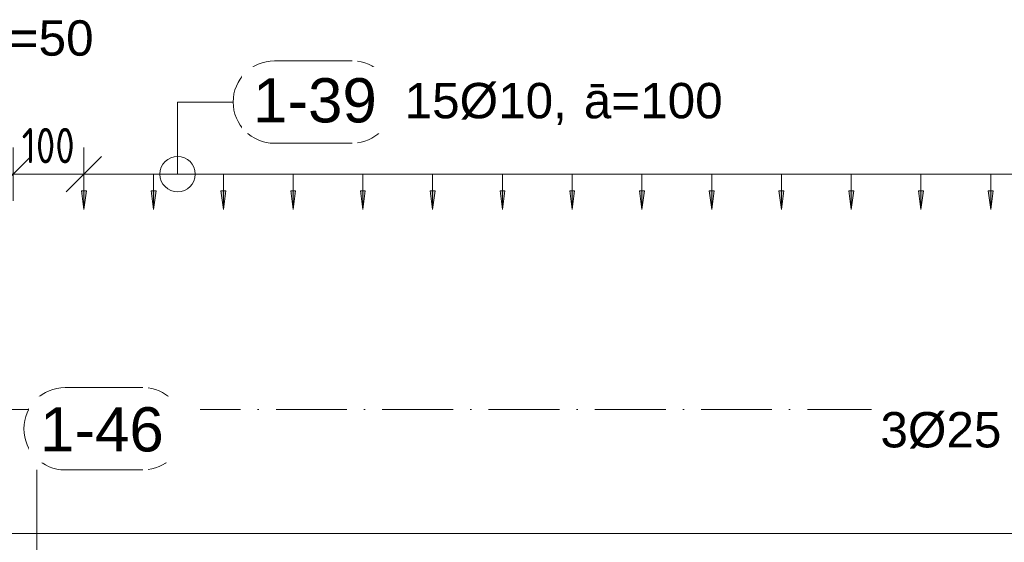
# Model space of a CAD drawing. Header units: millimetres. Extents: x 4307 to 42792, y 1610 to 10025.
# Tile 247 of 256: x 35290 to 36680, y 8908 to 9646. Entities that reach past the tile are written whole.
import ezdxf

# ---------------------------------------------------------------- set-up
doc = ezdxf.new("R2010")
doc.units = ezdxf.units.MM
doc.linetypes.add('Čerchovaná', pattern=[150, 100, -25, 0, -25])
for name, color, linetype, lineweight in [('A-ANNO-DIMS', 211, 'Continuous', 5), ('A-ANNO-DIMS-25', 211, 'Continuous', 5), ('A-FLOR-LEVL', 51, 'Continuous', 5), ('S-BEAM', 12, 'Continuous', 9), ('S-RBAR-IDEN', 171, 'Continuous', 5)]:
    doc.layers.add(name, color=color, linetype=linetype, lineweight=lineweight)
doc.styles.add('Arial', font='arial.ttf', dxfattribs={"height": 50})
doc.styles.add('Arial_1', font='arial.ttf', dxfattribs={"height": 62.5})
doc.styles.add('ISOCPEUR_2', font='isocpeur.ttf', dxfattribs={"width": 0.8, "height": 50})
doc.dimstyles.new('Vnitřní', dxfattribs={"dimscale": 304.8, "dimtxt": 49.799059, "dimasz": 0.164042, "dimexe": 0.123031, "dimexo": 0.0625, "dimgap": 0, "dimtad": 1, "dimdec": 0, "dimzin": 0, "dimdsep": 46, "dimtxsty": 'ISOCPEUR_2', "dimblk1": 'OBLIQUE', "dimblk2": 'OBLIQUE', "dimsah": 1, "dimcen": 0.09, "dimdle": 0.123031, "dimazin": 0, "dimtfac": 1, "dimtdec": 4, "dimtix": 1, "dimtmove": 0, "dimatfit": 3, "dimfxl": 0.123031, "dimfxlon": 1, "dimtvp": 1, "dimtolj": 1, "dimtzin": 0, "dimarcsym": 2})
doc.dimstyles.new('Výztuž_kusy__řezy__3', dxfattribs={"dimscale": 304.8, "dimtxt": 0.18, "dimasz": 0, "dimexe": 0, "dimexo": 0.0625, "dimgap": 0.082021, "dimtad": 1, "dimdec": 0, "dimzin": 0, "dimdsep": 46, "dimtxsty": 'Arial_1', "dimblk1": 'NONE', "dimblk2": 'NONE', "dimsah": 1, "dimcen": 0.09, "dimazin": 0, "dimtfac": 1, "dimtdec": 4, "dimtix": 1, "dimtmove": 0, "dimatfit": 3, "dimfxl": 0.164042, "dimfxlon": 1, "dimtvp": 1, "dimtfill": 1, "dimtolj": 1, "dimtzin": 0, "dimarcsym": 2})

# ---------------------------------------------------------------- blocks, each defined once
blk = doc.blocks.new('DIMBLOCK795-V3')
at = {"layer": 'A-ANNO-DIMS-25'}
for p, q in [((35280.5, 9427.8), (35280.5, 9465.3)), ((35380.5, 9427.8), (35380.5, 9465.3)), ((35280.5, 9427.8), (35305.5, 9452.8)), ((35380.5, 9427.8), (35405.5, 9452.8)), ((35243, 9427.8), (35418, 9427.8)), ((35280.5, 9427.8), (35255.5, 9402.8)), ((35280.5, 9427.8), (35280.5, 9390.3)), ((35380.5, 9427.8), (35355.5, 9402.8)), ((35380.5, 9427.8), (35380.5, 9390.3))]:
    blk.add_line(p, q, dxfattribs=at)
at = {"layer": 'A-ANNO-DIMS-25', "color": 0, "insert": (35292.7, 9493.1), "char_height": 50, "width": 90.788, "attachment_point": 1, "line_spacing_factor": 1.149209, "style": 'ISOCPEUR_2'}
blk.add_mtext('100', dxfattribs=at)
blk = doc.blocks.new('_Oblique')
at = {"color": 0, "linetype": 'ByBlock', "lineweight": -2}
blk.add_line((-0.5, -0.5), (0.5, 0.5), dxfattribs=at)
blk = doc.blocks.new('DIMBLOCK842-V3')
at = {"layer": 'A-ANNO-DIMS-25'}
for points in [[(35380.5, 9377.8), (35384, 9404.1), (35377.1, 9404.1)], [(35479, 9377.8), (35482.5, 9404.1), (35475.6, 9404.1)]]:
    blk.add_hatch(color=256, dxfattribs=at).paths.add_polyline_path(points)
for p, q in [((35380.5, 9427.8), (35479, 9427.8)), ((35380.5, 9427.8), (35380.5, 9427.8)), ((35380.5, 9427.8), (35380.5, 9377.8)), ((35479, 9427.8), (35479, 9427.8)), ((35479, 9427.8), (35479, 9377.8)), ((35384, 9404.1), (35377.1, 9404.1)), ((35377.1, 9404.1), (35380.5, 9377.8)), ((35380.5, 9377.8), (35384, 9404.1)), ((35482.5, 9404.1), (35475.6, 9404.1)), ((35475.6, 9404.1), (35479, 9377.8)), ((35479, 9377.8), (35482.5, 9404.1))]:
    blk.add_line(p, q, dxfattribs=at)
blk = doc.blocks.new('_None')
blk = doc.blocks.new('DIMBLOCK843-V3')
at = {"layer": 'A-ANNO-DIMS-25'}
for points in [[(35479, 9377.8), (35482.5, 9404.1), (35475.6, 9404.1)], [(35577.6, 9377.8), (35581, 9404.1), (35574.1, 9404.1)]]:
    blk.add_hatch(color=256, dxfattribs=at).paths.add_polyline_path(points)
for p, q in [((35479, 9427.8), (35577.6, 9427.8)), ((35479, 9427.8), (35479, 9427.8)), ((35479, 9427.8), (35479, 9377.8)), ((35577.6, 9427.8), (35577.6, 9427.8)), ((35577.6, 9427.8), (35577.6, 9377.8)), ((35482.5, 9404.1), (35475.6, 9404.1)), ((35475.6, 9404.1), (35479, 9377.8)), ((35479, 9377.8), (35482.5, 9404.1)), ((35581, 9404.1), (35574.1, 9404.1)), ((35574.1, 9404.1), (35577.6, 9377.8)), ((35577.6, 9377.8), (35581, 9404.1))]:
    blk.add_line(p, q, dxfattribs=at)
blk = doc.blocks.new('DIMBLOCK844-V3')
at = {"layer": 'A-ANNO-DIMS-25'}
for points in [[(35577.6, 9377.8), (35581, 9404.1), (35574.1, 9404.1)], [(35676.1, 9377.8), (35679.5, 9404.1), (35672.6, 9404.1)]]:
    blk.add_hatch(color=256, dxfattribs=at).paths.add_polyline_path(points)
for p, q in [((35577.6, 9427.8), (35676.1, 9427.8)), ((35577.6, 9427.8), (35577.6, 9427.8)), ((35577.6, 9427.8), (35577.6, 9377.8)), ((35676.1, 9427.8), (35676.1, 9427.8)), ((35676.1, 9427.8), (35676.1, 9377.8)), ((35581, 9404.1), (35574.1, 9404.1)), ((35574.1, 9404.1), (35577.6, 9377.8)), ((35577.6, 9377.8), (35581, 9404.1)), ((35679.5, 9404.1), (35672.6, 9404.1)), ((35672.6, 9404.1), (35676.1, 9377.8)), ((35676.1, 9377.8), (35679.5, 9404.1))]:
    blk.add_line(p, q, dxfattribs=at)
blk = doc.blocks.new('DIMBLOCK845-V3')
at = {"layer": 'A-ANNO-DIMS-25'}
for points in [[(35676.1, 9377.8), (35679.5, 9404.1), (35672.6, 9404.1)], [(35774.6, 9377.8), (35778, 9404.1), (35771.1, 9404.1)]]:
    blk.add_hatch(color=256, dxfattribs=at).paths.add_polyline_path(points)
for p, q in [((35676.1, 9427.8), (35774.6, 9427.8)), ((35676.1, 9427.8), (35676.1, 9427.8)), ((35676.1, 9427.8), (35676.1, 9377.8)), ((35774.6, 9427.8), (35774.6, 9427.8)), ((35774.6, 9427.8), (35774.6, 9377.8)), ((35679.5, 9404.1), (35672.6, 9404.1)), ((35672.6, 9404.1), (35676.1, 9377.8)), ((35676.1, 9377.8), (35679.5, 9404.1)), ((35778, 9404.1), (35771.1, 9404.1)), ((35771.1, 9404.1), (35774.6, 9377.8)), ((35774.6, 9377.8), (35778, 9404.1))]:
    blk.add_line(p, q, dxfattribs=at)
blk = doc.blocks.new('DIMBLOCK846-V3')
at = {"layer": 'A-ANNO-DIMS-25'}
for points in [[(35774.6, 9377.8), (35778, 9404.1), (35771.1, 9404.1)], [(35873.1, 9377.8), (35876.6, 9404.1), (35869.6, 9404.1)]]:
    blk.add_hatch(color=256, dxfattribs=at).paths.add_polyline_path(points)
for p, q in [((35774.6, 9427.8), (35873.1, 9427.8)), ((35774.6, 9427.8), (35774.6, 9427.8)), ((35774.6, 9427.8), (35774.6, 9377.8)), ((35873.1, 9427.8), (35873.1, 9427.8)), ((35873.1, 9427.8), (35873.1, 9377.8)), ((35778, 9404.1), (35771.1, 9404.1)), ((35771.1, 9404.1), (35774.6, 9377.8)), ((35774.6, 9377.8), (35778, 9404.1)), ((35876.6, 9404.1), (35869.6, 9404.1)), ((35869.6, 9404.1), (35873.1, 9377.8)), ((35873.1, 9377.8), (35876.6, 9404.1))]:
    blk.add_line(p, q, dxfattribs=at)
blk = doc.blocks.new('DIMBLOCK847-V3')
at = {"layer": 'A-ANNO-DIMS-25'}
for points in [[(35873.1, 9377.8), (35876.6, 9404.1), (35869.6, 9404.1)], [(35971.6, 9377.8), (35975.1, 9404.1), (35968.2, 9404.1)]]:
    blk.add_hatch(color=256, dxfattribs=at).paths.add_polyline_path(points)
for p, q in [((35873.1, 9427.8), (35971.6, 9427.8)), ((35873.1, 9427.8), (35873.1, 9427.8)), ((35873.1, 9427.8), (35873.1, 9377.8)), ((35971.6, 9427.8), (35971.6, 9427.8)), ((35971.6, 9427.8), (35971.6, 9377.8)), ((35876.6, 9404.1), (35869.6, 9404.1)), ((35869.6, 9404.1), (35873.1, 9377.8)), ((35873.1, 9377.8), (35876.6, 9404.1)), ((35975.1, 9404.1), (35968.2, 9404.1)), ((35968.2, 9404.1), (35971.6, 9377.8)), ((35971.6, 9377.8), (35975.1, 9404.1))]:
    blk.add_line(p, q, dxfattribs=at)
blk = doc.blocks.new('DIMBLOCK848-V3')
at = {"layer": 'A-ANNO-DIMS-25'}
for points in [[(35971.6, 9377.8), (35975.1, 9404.1), (35968.2, 9404.1)], [(36070.1, 9377.8), (36073.6, 9404.1), (36066.7, 9404.1)]]:
    blk.add_hatch(color=256, dxfattribs=at).paths.add_polyline_path(points)
for p, q in [((35971.6, 9427.8), (36070.1, 9427.8)), ((35971.6, 9427.8), (35971.6, 9427.8)), ((35971.6, 9427.8), (35971.6, 9377.8)), ((36070.1, 9427.8), (36070.1, 9427.8)), ((36070.1, 9427.8), (36070.1, 9377.8)), ((35975.1, 9404.1), (35968.2, 9404.1)), ((35968.2, 9404.1), (35971.6, 9377.8)), ((35971.6, 9377.8), (35975.1, 9404.1)), ((36073.6, 9404.1), (36066.7, 9404.1)), ((36066.7, 9404.1), (36070.1, 9377.8)), ((36070.1, 9377.8), (36073.6, 9404.1))]:
    blk.add_line(p, q, dxfattribs=at)
blk = doc.blocks.new('DIMBLOCK849-V3')
at = {"layer": 'A-ANNO-DIMS-25'}
for points in [[(36070.1, 9377.8), (36073.6, 9404.1), (36066.7, 9404.1)], [(36168.7, 9377.8), (36172.1, 9404.1), (36165.2, 9404.1)]]:
    blk.add_hatch(color=256, dxfattribs=at).paths.add_polyline_path(points)
for p, q in [((36070.1, 9427.8), (36168.7, 9427.8)), ((36070.1, 9427.8), (36070.1, 9427.8)), ((36070.1, 9427.8), (36070.1, 9377.8)), ((36168.7, 9427.8), (36168.7, 9427.8)), ((36168.7, 9427.8), (36168.7, 9377.8)), ((36073.6, 9404.1), (36066.7, 9404.1)), ((36066.7, 9404.1), (36070.1, 9377.8)), ((36070.1, 9377.8), (36073.6, 9404.1)), ((36172.1, 9404.1), (36165.2, 9404.1)), ((36165.2, 9404.1), (36168.7, 9377.8)), ((36168.7, 9377.8), (36172.1, 9404.1))]:
    blk.add_line(p, q, dxfattribs=at)
blk = doc.blocks.new('DIMBLOCK850-V3')
at = {"layer": 'A-ANNO-DIMS-25'}
for points in [[(36168.7, 9377.8), (36172.1, 9404.1), (36165.2, 9404.1)], [(36267.2, 9377.8), (36270.6, 9404.1), (36263.7, 9404.1)]]:
    blk.add_hatch(color=256, dxfattribs=at).paths.add_polyline_path(points)
for p, q in [((36168.7, 9427.8), (36267.2, 9427.8)), ((36168.7, 9427.8), (36168.7, 9427.8)), ((36168.7, 9427.8), (36168.7, 9377.8)), ((36267.2, 9427.8), (36267.2, 9427.8)), ((36267.2, 9427.8), (36267.2, 9377.8)), ((36172.1, 9404.1), (36165.2, 9404.1)), ((36165.2, 9404.1), (36168.7, 9377.8)), ((36168.7, 9377.8), (36172.1, 9404.1)), ((36270.6, 9404.1), (36263.7, 9404.1)), ((36263.7, 9404.1), (36267.2, 9377.8)), ((36267.2, 9377.8), (36270.6, 9404.1))]:
    blk.add_line(p, q, dxfattribs=at)
blk = doc.blocks.new('DIMBLOCK851-V3')
at = {"layer": 'A-ANNO-DIMS-25'}
for points in [[(36267.2, 9377.8), (36270.6, 9404.1), (36263.7, 9404.1)], [(36365.7, 9377.8), (36369.2, 9404.1), (36362.2, 9404.1)]]:
    blk.add_hatch(color=256, dxfattribs=at).paths.add_polyline_path(points)
for p, q in [((36267.2, 9427.8), (36365.7, 9427.8)), ((36267.2, 9427.8), (36267.2, 9427.8)), ((36267.2, 9427.8), (36267.2, 9377.8)), ((36365.7, 9427.8), (36365.7, 9427.8)), ((36365.7, 9427.8), (36365.7, 9377.8)), ((36270.6, 9404.1), (36263.7, 9404.1)), ((36263.7, 9404.1), (36267.2, 9377.8)), ((36267.2, 9377.8), (36270.6, 9404.1)), ((36369.2, 9404.1), (36362.2, 9404.1)), ((36362.2, 9404.1), (36365.7, 9377.8)), ((36365.7, 9377.8), (36369.2, 9404.1))]:
    blk.add_line(p, q, dxfattribs=at)
blk = doc.blocks.new('DIMBLOCK852-V3')
at = {"layer": 'A-ANNO-DIMS-25'}
for points in [[(36365.7, 9377.8), (36369.2, 9404.1), (36362.2, 9404.1)], [(36464.2, 9377.8), (36467.7, 9404.1), (36460.8, 9404.1)]]:
    blk.add_hatch(color=256, dxfattribs=at).paths.add_polyline_path(points)
for p, q in [((36365.7, 9427.8), (36464.2, 9427.8)), ((36365.7, 9427.8), (36365.7, 9427.8)), ((36365.7, 9427.8), (36365.7, 9377.8)), ((36464.2, 9427.8), (36464.2, 9427.8)), ((36464.2, 9427.8), (36464.2, 9377.8)), ((36369.2, 9404.1), (36362.2, 9404.1)), ((36362.2, 9404.1), (36365.7, 9377.8)), ((36365.7, 9377.8), (36369.2, 9404.1)), ((36467.7, 9404.1), (36460.8, 9404.1)), ((36460.8, 9404.1), (36464.2, 9377.8)), ((36464.2, 9377.8), (36467.7, 9404.1))]:
    blk.add_line(p, q, dxfattribs=at)
blk = doc.blocks.new('DIMBLOCK853-V3')
at = {"layer": 'A-ANNO-DIMS-25'}
for points in [[(36464.2, 9377.8), (36467.7, 9404.1), (36460.8, 9404.1)], [(36562.7, 9377.8), (36566.2, 9404.1), (36559.3, 9404.1)]]:
    blk.add_hatch(color=256, dxfattribs=at).paths.add_polyline_path(points)
for p, q in [((36464.2, 9427.8), (36562.7, 9427.8)), ((36464.2, 9427.8), (36464.2, 9427.8)), ((36464.2, 9427.8), (36464.2, 9377.8)), ((36562.7, 9427.8), (36562.7, 9427.8)), ((36562.7, 9427.8), (36562.7, 9377.8)), ((36467.7, 9404.1), (36460.8, 9404.1)), ((36460.8, 9404.1), (36464.2, 9377.8)), ((36464.2, 9377.8), (36467.7, 9404.1)), ((36566.2, 9404.1), (36559.3, 9404.1)), ((36559.3, 9404.1), (36562.7, 9377.8)), ((36562.7, 9377.8), (36566.2, 9404.1))]:
    blk.add_line(p, q, dxfattribs=at)
blk = doc.blocks.new('DIMBLOCK854-V3')
at = {"layer": 'A-ANNO-DIMS-25'}
for points in [[(36562.7, 9377.8), (36566.2, 9404.1), (36559.3, 9404.1)], [(36661.3, 9377.8), (36664.7, 9404.1), (36657.8, 9404.1)]]:
    blk.add_hatch(color=256, dxfattribs=at).paths.add_polyline_path(points)
for p, q in [((36562.7, 9427.8), (36661.3, 9427.8)), ((36562.7, 9427.8), (36562.7, 9427.8)), ((36562.7, 9427.8), (36562.7, 9377.8)), ((36661.3, 9427.8), (36661.3, 9427.8)), ((36661.3, 9427.8), (36661.3, 9377.8)), ((36566.2, 9404.1), (36559.3, 9404.1)), ((36559.3, 9404.1), (36562.7, 9377.8)), ((36562.7, 9377.8), (36566.2, 9404.1)), ((36664.7, 9404.1), (36657.8, 9404.1)), ((36657.8, 9404.1), (36661.3, 9377.8)), ((36661.3, 9377.8), (36664.7, 9404.1))]:
    blk.add_line(p, q, dxfattribs=at)
blk = doc.blocks.new('DIMBLOCK855-V3')
at = {"layer": 'A-ANNO-DIMS-25'}
for points in [[(36661.3, 9377.8), (36664.7, 9404.1), (36657.8, 9404.1)], [(36759.8, 9377.8), (36763.2, 9404.1), (36756.3, 9404.1)]]:
    blk.add_hatch(color=256, dxfattribs=at).paths.add_polyline_path(points)
for p, q in [((36661.3, 9427.8), (36759.8, 9427.8)), ((36661.3, 9427.8), (36661.3, 9427.8)), ((36661.3, 9427.8), (36661.3, 9377.8)), ((36759.8, 9427.8), (36759.8, 9427.8)), ((36759.8, 9427.8), (36759.8, 9377.8)), ((36664.7, 9404.1), (36657.8, 9404.1)), ((36657.8, 9404.1), (36661.3, 9377.8)), ((36661.3, 9377.8), (36664.7, 9404.1)), ((36763.2, 9404.1), (36756.3, 9404.1)), ((36756.3, 9404.1), (36759.8, 9377.8)), ((36759.8, 9377.8), (36763.2, 9404.1))]:
    blk.add_line(p, q, dxfattribs=at)
blk = doc.blocks.new('DIMBLOCK856-V3')
at = {"layer": 'A-ANNO-DIMS-25'}
for points in [[(35380.5, 9377.8), (35384, 9404.1), (35377.1, 9404.1)], [(35479, 9377.8), (35482.5, 9404.1), (35475.6, 9404.1)], [(35577.6, 9377.8), (35581, 9404.1), (35574.1, 9404.1)], [(35676.1, 9377.8), (35679.5, 9404.1), (35672.6, 9404.1)], [(35774.6, 9377.8), (35778, 9404.1), (35771.1, 9404.1)], [(35873.1, 9377.8), (35876.6, 9404.1), (35869.6, 9404.1)], [(35971.6, 9377.8), (35975.1, 9404.1), (35968.2, 9404.1)], [(36070.1, 9377.8), (36073.6, 9404.1), (36066.7, 9404.1)], [(36168.7, 9377.8), (36172.1, 9404.1), (36165.2, 9404.1)], [(36267.2, 9377.8), (36270.6, 9404.1), (36263.7, 9404.1)], [(36365.7, 9377.8), (36369.2, 9404.1), (36362.2, 9404.1)], [(36464.2, 9377.8), (36467.7, 9404.1), (36460.8, 9404.1)], [(36562.7, 9377.8), (36566.2, 9404.1), (36559.3, 9404.1)], [(36661.3, 9377.8), (36664.7, 9404.1), (36657.8, 9404.1)], [(36759.8, 9377.8), (36763.2, 9404.1), (36756.3, 9404.1)]]:
    blk.add_hatch(color=256, dxfattribs=at).paths.add_polyline_path(points)
for p, q in [((35380.5, 9427.8), (36759.8, 9427.8)), ((35380.5, 9427.8), (35479, 9427.8)), ((35380.5, 9427.8), (35380.5, 9427.8)), ((35380.5, 9427.8), (35380.5, 9377.8)), ((35479, 9427.8), (35577.6, 9427.8)), ((35479, 9427.8), (35479, 9427.8)), ((35479, 9427.8), (35479, 9377.8)), ((35577.6, 9427.8), (35676.1, 9427.8)), ((35577.6, 9427.8), (35577.6, 9427.8)), ((35577.6, 9427.8), (35577.6, 9377.8)), ((35676.1, 9427.8), (35774.6, 9427.8)), ((35676.1, 9427.8), (35676.1, 9427.8)), ((35676.1, 9427.8), (35676.1, 9377.8)), ((35774.6, 9427.8), (35873.1, 9427.8)), ((35774.6, 9427.8), (35774.6, 9427.8)), ((35774.6, 9427.8), (35774.6, 9377.8)), ((35873.1, 9427.8), (35971.6, 9427.8)), ((35873.1, 9427.8), (35873.1, 9427.8)), ((35873.1, 9427.8), (35873.1, 9377.8)), ((35971.6, 9427.8), (36070.1, 9427.8)), ((35971.6, 9427.8), (35971.6, 9427.8)), ((35971.6, 9427.8), (35971.6, 9377.8)), ((36070.1, 9427.8), (36168.7, 9427.8)), ((36070.1, 9427.8), (36070.1, 9427.8)), ((36070.1, 9427.8), (36070.1, 9377.8)), ((36168.7, 9427.8), (36267.2, 9427.8)), ((36168.7, 9427.8), (36168.7, 9427.8)), ((36168.7, 9427.8), (36168.7, 9377.8)), ((36267.2, 9427.8), (36365.7, 9427.8)), ((36267.2, 9427.8), (36267.2, 9427.8)), ((36267.2, 9427.8), (36267.2, 9377.8)), ((36365.7, 9427.8), (36464.2, 9427.8)), ((36365.7, 9427.8), (36365.7, 9427.8)), ((36365.7, 9427.8), (36365.7, 9377.8)), ((36464.2, 9427.8), (36562.7, 9427.8)), ((36464.2, 9427.8), (36464.2, 9427.8)), ((36464.2, 9427.8), (36464.2, 9377.8)), ((36562.7, 9427.8), (36661.3, 9427.8)), ((36562.7, 9427.8), (36562.7, 9427.8)), ((36562.7, 9427.8), (36562.7, 9377.8)), ((36661.3, 9427.8), (36759.8, 9427.8)), ((36661.3, 9427.8), (36661.3, 9427.8)), ((36661.3, 9427.8), (36661.3, 9377.8)), ((36759.8, 9427.8), (36759.8, 9427.8)), ((36759.8, 9427.8), (36759.8, 9377.8)), ((35384, 9404.1), (35377.1, 9404.1)), ((35377.1, 9404.1), (35380.5, 9377.8)), ((35380.5, 9377.8), (35384, 9404.1)), ((35482.5, 9404.1), (35475.6, 9404.1)), ((35475.6, 9404.1), (35479, 9377.8)), ((35479, 9377.8), (35482.5, 9404.1)), ((35581, 9404.1), (35574.1, 9404.1)), ((35574.1, 9404.1), (35577.6, 9377.8)), ((35577.6, 9377.8), (35581, 9404.1)), ((35679.5, 9404.1), (35672.6, 9404.1)), ((35672.6, 9404.1), (35676.1, 9377.8)), ((35676.1, 9377.8), (35679.5, 9404.1)), ((35778, 9404.1), (35771.1, 9404.1)), ((35771.1, 9404.1), (35774.6, 9377.8)), ((35774.6, 9377.8), (35778, 9404.1)), ((35876.6, 9404.1), (35869.6, 9404.1)), ((35869.6, 9404.1), (35873.1, 9377.8)), ((35873.1, 9377.8), (35876.6, 9404.1)), ((35975.1, 9404.1), (35968.2, 9404.1)), ((35968.2, 9404.1), (35971.6, 9377.8)), ((35971.6, 9377.8), (35975.1, 9404.1)), ((36073.6, 9404.1), (36066.7, 9404.1)), ((36066.7, 9404.1), (36070.1, 9377.8)), ((36070.1, 9377.8), (36073.6, 9404.1)), ((36172.1, 9404.1), (36165.2, 9404.1)), ((36165.2, 9404.1), (36168.7, 9377.8)), ((36168.7, 9377.8), (36172.1, 9404.1)), ((36270.6, 9404.1), (36263.7, 9404.1)), ((36263.7, 9404.1), (36267.2, 9377.8)), ((36267.2, 9377.8), (36270.6, 9404.1)), ((36369.2, 9404.1), (36362.2, 9404.1)), ((36362.2, 9404.1), (36365.7, 9377.8)), ((36365.7, 9377.8), (36369.2, 9404.1)), ((36467.7, 9404.1), (36460.8, 9404.1)), ((36460.8, 9404.1), (36464.2, 9377.8)), ((36464.2, 9377.8), (36467.7, 9404.1)), ((36566.2, 9404.1), (36559.3, 9404.1)), ((36559.3, 9404.1), (36562.7, 9377.8)), ((36562.7, 9377.8), (36566.2, 9404.1)), ((36664.7, 9404.1), (36657.8, 9404.1)), ((36657.8, 9404.1), (36661.3, 9377.8)), ((36661.3, 9377.8), (36664.7, 9404.1)), ((36763.2, 9404.1), (36756.3, 9404.1)), ((36756.3, 9404.1), (36759.8, 9377.8)), ((36759.8, 9377.8), (36763.2, 9404.1))]:
    blk.add_line(p, q, dxfattribs=at)
blk = doc.blocks.new('Popisek výztuže__BEZ NATOČENÍ_ - _Typ_ množství_PRAVÝ _řezy_-573725-V3')
at = {"layer": 'S-RBAR-IDEN'}
for p, q in [((6547.6, 9782.6), (6437.9, 9782.6)), ((6437.9, 9666.2), (6547.6, 9666.2))]:
    blk.add_line(p, q, dxfattribs=at)
for centre, start, end in [((6437.9, 9724.4), 90, 270), ((6547.6, 9724.4), 277.6434, 82.3566)]:
    blk.add_arc(centre, 58.2, start, end, dxfattribs=at)
blk = doc.blocks.new('Popisek výztuže - _Typ_ množství_LEVÝ-573731-V3')
at = {"layer": 'S-RBAR-IDEN'}
for p, q in [((5555.8, 9108.9), (5446.1, 9108.9)), ((5446.1, 8992.5), (5555.8, 8992.5))]:
    blk.add_line(p, q, dxfattribs=at)
for centre, start, end in [((5446.1, 9050.7), 90, 270), ((5555.8, 9050.7), 277.6434, 82.3566)]:
    blk.add_arc(centre, 58.2, start, end, dxfattribs=at)

msp = doc.modelspace()

# ---------------------------------------------------------------- linework, layer by layer
at = {"layer": 'A-FLOR-LEVL', "linetype": 'Čerchovaná'}
msp.add_line((29948.1, 9095), (42662.7, 9095), dxfattribs=at)
at = {"layer": 'S-BEAM'}
msp.add_line((35087.4, 8920), (40977.4, 8920), dxfattribs=at)
msp.add_line((35087.4, 8920), (40977.4, 8920), dxfattribs=at)
at = {"layer": 'S-RBAR-IDEN'}
for p, q in [((35512.9, 9529.7), (35591.3, 9529.7)), ((35512.9, 9427.8), (35512.9, 9529.7)), ((35314, 8872.8), (35314, 9009.8))]:
    msp.add_line(p, q, dxfattribs=at)
msp.add_circle((35512.9, 9427.8), 25, dxfattribs=at)

# ---------------------------------------------------------------- block references
for name, p in [('Popisek výztuže__BEZ NATOČENÍ_ - _Typ_ množství_PRAVÝ _řezy_-573725-V3', (29211.6, -194.7)), ('Popisek výztuže - _Typ_ množství_LEVÝ-573731-V3', (29907.8, 17.3))]:
    msp.add_blockref(name, p, dxfattribs=at)

# ---------------------------------------------------------------- texts
at = {"layer": 'S-RBAR-IDEN', "char_height": 50, "attachment_point": 1, "style": 'Arial', "bg_fill": 3, "box_fill_scale": 1.25, "bg_fill_color": 256, "bg_fill_true_color": 13158600, "bg_fill_transparency": 0}
for s, insert, width in [('ā=50', (35236.9, 9645.2), 194.409), ('15Ø10, ', (35833.5, 9556.7), 306.645), ('ā=100', (36086.5, 9556.7), 242.51)]:
    msp.add_mtext(s, dxfattribs=dict(at, insert=insert, width=width))

# ---------------------------------------------------------------- dimensions: what is measured, and where the dimension line sits
at = {"layer": 'A-ANNO-DIMS'}
dim = msp.add_linear_dim(base=(35380.5, 9427.8), p1=(35280.5, 9390.3), p2=(35380.5, 9390.3), dimstyle='Vnitřní', override={"dimpost": '<>', "dimfxl": 100}, dxfattribs=at)
dim.commit()
dim.dimension.update_dxf_attribs({"geometry": 'DIMBLOCK795-V3', "text_midpoint": (35330.5, 9452.8)})
for base, p1, p2, text, override, picture, middle in [((36759.8, 9427.8), (35380.5, 9377.8), (36759.8, 9377.8), '99 1379', {"dimpost": '<>', "dimblk1": 'None', "dimblk2": 'None', "dimsah": 1, "dimfxl": 1379.25339}, 'DIMBLOCK856-V3', (36070.1, 9484.7)), ((35479, 9427.8), (35380.5, 9377.8), (35479, 9377.8), ' ', {"dimpost": '<>', "dimfxl": 98.518099}, 'DIMBLOCK842-V3', (35429.8, 9427.8)), ((35577.6, 9427.8), (35479, 9377.8), (35577.6, 9377.8), ' ', {"dimpost": '<>', "dimfxl": 98.518099}, 'DIMBLOCK843-V3', (35528.3, 9427.8)), ((35676.1, 9427.8), (35577.6, 9377.8), (35676.1, 9377.8), ' ', {"dimpost": '<>', "dimfxl": 98.518099}, 'DIMBLOCK844-V3', (35626.8, 9427.8)), ((35774.6, 9427.8), (35676.1, 9377.8), (35774.6, 9377.8), ' ', {"dimpost": '<>', "dimfxl": 98.518099}, 'DIMBLOCK845-V3', (35725.3, 9427.8)), ((35873.1, 9427.8), (35774.6, 9377.8), (35873.1, 9377.8), ' ', {"dimpost": '<>', "dimfxl": 98.518099}, 'DIMBLOCK846-V3', (35823.8, 9427.8)), ((35971.6, 9427.8), (35873.1, 9377.8), (35971.6, 9377.8), ' ', {"dimpost": '<>', "dimfxl": 98.518099}, 'DIMBLOCK847-V3', (35922.4, 9427.8)), ((36070.1, 9427.8), (35971.6, 9377.8), (36070.1, 9377.8), ' ', {"dimpost": '<>', "dimfxl": 98.518099}, 'DIMBLOCK848-V3', (36020.9, 9427.8)), ((36168.7, 9427.8), (36070.1, 9377.8), (36168.7, 9377.8), ' ', {"dimpost": '<>', "dimfxl": 98.518099}, 'DIMBLOCK849-V3', (36119.4, 9427.8)), ((36267.2, 9427.8), (36168.7, 9377.8), (36267.2, 9377.8), ' ', {"dimpost": '<>', "dimfxl": 98.518099}, 'DIMBLOCK850-V3', (36217.9, 9427.8)), ((36365.7, 9427.8), (36267.2, 9377.8), (36365.7, 9377.8), ' ', {"dimpost": '<>', "dimfxl": 98.518099}, 'DIMBLOCK851-V3', (36316.4, 9427.8)), ((36464.2, 9427.8), (36365.7, 9377.8), (36464.2, 9377.8), ' ', {"dimpost": '<>', "dimfxl": 98.518099}, 'DIMBLOCK852-V3', (36415, 9427.8)), ((36562.7, 9427.8), (36464.2, 9377.8), (36562.7, 9377.8), ' ', {"dimpost": '<>', "dimfxl": 98.518099}, 'DIMBLOCK853-V3', (36513.5, 9427.8)), ((36661.3, 9427.8), (36562.7, 9377.8), (36661.3, 9377.8), ' ', {"dimpost": '<>', "dimfxl": 98.518099}, 'DIMBLOCK854-V3', (36612, 9427.8)), ((36759.8, 9427.8), (36661.3, 9377.8), (36759.8, 9377.8), ' ', {"dimpost": '<>', "dimfxl": 98.518099}, 'DIMBLOCK855-V3', (36710.5, 9427.8))]:
    dim = msp.add_linear_dim(base=base, p1=p1, p2=p2, text=text, dimstyle='Výztuž_kusy__řezy__3', override=override, dxfattribs=at)
    dim.commit()
    dim.dimension.update_dxf_attribs({"geometry": picture, "text_midpoint": middle})

# ---------------------------------------------------------------- next in the draw order: texts
at = {"layer": 'S-RBAR-IDEN', "width": 210.443, "attachment_point": 1, "bg_fill": 3, "box_fill_scale": 1.25, "bg_fill_color": 256, "bg_fill_true_color": 13158600, "bg_fill_transparency": 0}
for s, insert, char_height, style in [('1-39', (35619.5, 9563.4), 62.5, 'Arial_1'), ('1-46', (35318.6, 9098.4), 62.5, 'Arial_1'), ('3Ø25', (36505.5, 9091.6), 50, 'Arial')]:
    msp.add_mtext(s, dxfattribs=dict(at, insert=insert, char_height=char_height, style=style))

doc.saveas('drawing.dxf')
